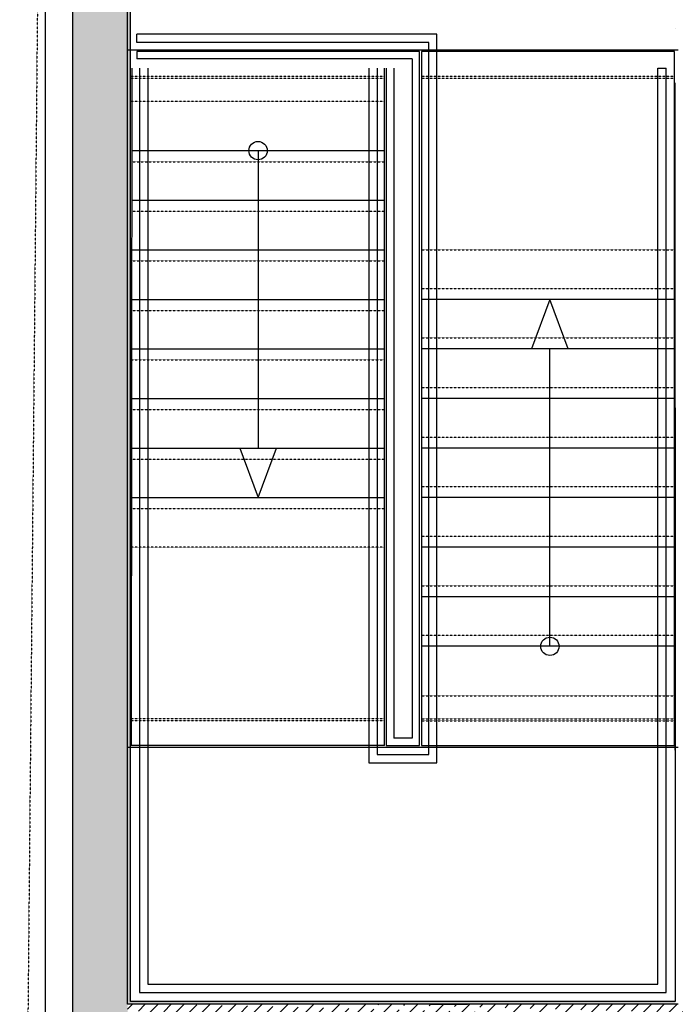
# Model space of a CAD drawing. Header units: millimetres. Extents: x -4577 to 1032787, y -66234 to 201209.
# Tile 68 of 256: x -466 to 3107, y -9384 to -4021. Entities that reach past the tile are written whole.
import ezdxf

# ---------------------------------------------------------------- set-up
doc = ezdxf.new("R2010")
doc.units = ezdxf.units.MM
for name, pattern in [('510_5_2OG_ELT_1004$0$11-07-22_DS_2OG$0$AUSGEZOGEN', [0]), ('510_5_2OG_ELT_1004$0$11-07-22_DS_2OG$0$PUNKT2_S9', [0.075, 0, -0.075]), ('510_5_2OG_ELT_1004$0$11-07-22_DS_2OG$0$STRICHLINIE_S4', [0.095, 0.06, -0.035]), ('510_5_2OG_ELT_1004$0$11-07-22_DS_2OG$0$STRICHPUNKT2_S5', [0.5, 0.35, -0.05, 0.05, -0.05])]:
    doc.linetypes.add(name, pattern=pattern)
for name, color, linetype in [('510_5_2OG_ELT_1004$0$11-07-22_DS_2OG$0$Bestand', 8, '510_5_2OG_ELT_1004$0$11-07-22_DS_2OG$0$STRICHPUNKT2_S5'), ('510_5_2OG_ELT_1004$0$11-07-22_DS_2OG$0$Fassade', 8, '510_5_2OG_ELT_1004$0$11-07-22_DS_2OG$0$AUSGEZOGEN'), ('510_5_2OG_ELT_1004$0$11-07-22_DS_2OG$0$Nichttragende_Bauteile', 8, '510_5_2OG_ELT_1004$0$11-07-22_DS_2OG$0$AUSGEZOGEN'), ('510_5_2OG_ELT_1004$0$11-07-22_DS_2OG$0$Tragende_Bauteile', 8, '510_5_2OG_ELT_1004$0$11-07-22_DS_2OG$0$AUSGEZOGEN')]:
    doc.layers.add(name, color=color, linetype=linetype)
pattern_1 = [(0, (1908.297, -66879.192), (25, 25), [12.5, -12.5]), (90, (1908.297, -66879.192), (25, 25), [12.5, -12.5])]
pattern_2 = [(45, (1895.8, -66891.69), (-70.71068, 70.71068), []), (45, (1860.44, -66856.34), (-70.71068, 70.71068), [60, -35])]

# ---------------------------------------------------------------- blocks, each defined once
blk = doc.blocks.new('510_5_2OG_ELT_1004')
at = {"layer": '510_5_2OG_ELT_1004$0$11-07-22_DS_2OG$0$Nichttragende_Bauteile', "linetype": 'Continuous'}
h = blk.add_hatch(dxfattribs=at)
h.set_pattern_fill('MUSTER_NA', color=256, scale=12.5, style=0, pattern_type=2)
h.set_pattern_definition(pattern_1)
h.paths.add_polyline_path([(121.8, -9369.1), (136.8, -9369.1), (136.8, -2799.1), (121.8, -2799.1)], flags=0)
h = blk.add_hatch(dxfattribs=at)
h.set_pattern_fill('MUSTER_NA', color=256, scale=12.5, style=0, pattern_type=2)
h.set_pattern_definition(pattern_1)
h.paths.add_polyline_path([(121.8, -9384.1), (3106.8, -9384.1), (3106.8, -9369.1), (121.8, -9369.1)], flags=0)
at = {"layer": '510_5_2OG_ELT_1004$0$11-07-22_DS_2OG$0$Tragende_Bauteile', "linetype": 'Continuous'}
h = blk.add_hatch(dxfattribs=at)
h.set_pattern_fill('SCHRAFFUR_16', color=256, scale=1000, style=0, pattern_type=2)
h.set_pattern_definition(pattern_2)
h.paths.add_polyline_path([(121.8, -14075.6), (121.8, -115.7), (-178.2, -78.9), (-178.2, -14075.6)], flags=0)
h = blk.add_hatch(dxfattribs=at)
h.set_pattern_fill('SCHRAFFUR_16', color=256, scale=1000, style=0, pattern_type=2)
h.set_pattern_definition(pattern_2)
h.paths.add_polyline_path([(121.8, -9684.1), (4971.8, -9684.1), (4971.8, -9384.1), (121.8, -9384.1)], flags=0)
at = {"layer": '510_5_2OG_ELT_1004$0$11-07-22_DS_2OG$0$Bestand', "linetype": '510_5_2OG_ELT_1004$0$11-07-22_DS_2OG$0$PUNKT2_S9'}
blk.add_line((-335.9, -372.9), (-466.3, -14225.6), dxfattribs=at)
at = {"layer": '510_5_2OG_ELT_1004$0$11-07-22_DS_2OG$0$Fassade', "linetype": '510_5_2OG_ELT_1004$0$11-07-22_DS_2OG$0$AUSGEZOGEN'}
for p, q in [((-328.2, 362.7), (-328.2, -14225.6)), ((1774.5, -9384.1), (1974.5, -9384.1))]:
    blk.add_line(p, q, dxfattribs=at)
at = {"layer": '510_5_2OG_ELT_1004$0$11-07-22_DS_2OG$0$Nichttragende_Bauteile', "linetype": '510_5_2OG_ELT_1004$0$11-07-22_DS_2OG$0$AUSGEZOGEN'}
for p, q in [((136.8, -9369.1), (136.8, -2799.1)), ((3106.8, -4069.1), (3106.8, -4069.1)), ((1807.9, -4099.1), (171.8, -4099.1)), ((171.8, -4144.1), (171.8, -4099.1)), ((1807.9, -8069.1), (1807.9, -4099.1)), ((1762.9, -4144.1), (171.8, -4144.1)), ((1762.9, -8024.1), (1762.9, -4144.1)), ((1712.9, -4194.1), (171.8, -4194.1)), ((171.8, -4194.1), (171.8, -4234.1)), ((1672.9, -4234.1), (171.8, -4234.1)), ((1672.9, -4234.1), (1672.9, -7934.1)), ((1712.9, -7974.1), (1712.9, -4194.1)), ((186.8, -4284.1), (186.8, -9319.1)), ((231.8, -4284.1), (231.8, -9274.1)), ((1436.8, -4284.1), (1436.8, -8069.1)), ((1481.8, -4284.1), (1481.8, -8024.1)), ((1531.8, -4284.1), (1531.8, -7974.1)), ((1572.9, -4284.1), (1572.9, -7934.1)), ((3011.8, -9274.1), (3011.8, -4284.1)), ((3011.8, -4284.1), (3056.8, -4284.1)), ((3056.8, -9319.1), (3056.8, -4284.1)), ((3106.8, -7999.1), (3106.8, -4365.5)), ((3106.8, -6135.6), (3106.8, -9369.1)), ((1672.9, -7934.1), (1572.9, -7934.1)), ((1531.8, -7974.1), (1712.9, -7974.1)), ((1481.8, -8024.1), (1762.9, -8024.1)), ((1436.8, -8069.1), (1807.9, -8069.1)), ((231.8, -9274.1), (3011.8, -9274.1)), ((186.8, -9319.1), (3056.8, -9319.1)), ((3106.8, -9369.1), (136.8, -9369.1))]:
    blk.add_line(p, q, dxfattribs=at)
at = {"layer": '510_5_2OG_ELT_1004$0$11-07-22_DS_2OG$0$Tragende_Bauteile', "linetype": '510_5_2OG_ELT_1004$0$11-07-22_DS_2OG$0$AUSGEZOGEN'}
for p, q in [((-178.2, -78.9), (-178.2, -14075.6)), ((121.8, -9384.1), (121.8, -2784.1)), ((121.8, -4184.1), (3121.8, -4184.1)), ((3102.9, -4194.1), (1722.9, -4194.1)), ((1722.9, -4194.1), (1722.9, -7974.1)), ((3102.9, -7974.1), (3102.9, -4194.1)), ((144.7, -4284.1), (141.8, -7974.1)), ((1521.8, -7974.1), (1521.8, -4284.1)), ((142.9, -4734.1), (1521.8, -4734.1)), ((832.9, -4734.1), (832.9, -6354.1)), ((142.9, -5004.1), (1521.8, -5004.1)), ((142.9, -5274.1), (1521.8, -5274.1)), ((142.9, -5544.1), (1521.8, -5544.1)), ((3102.9, -5544.1), (1723.6, -5544.1)), ((2423.2, -5544.1), (2323.2, -5814.1)), ((2523.2, -5814.1), (2423.2, -5544.1)), ((142.9, -5814.1), (1521.8, -5814.1)), ((3102.9, -5814.1), (1723.6, -5814.1)), ((2423.2, -7434.1), (2423.2, -5814.1)), ((142.9, -6084.1), (1521.8, -6084.1)), ((3102.9, -6084.1), (1723.6, -6084.1)), ((142.9, -6354.1), (1521.8, -6354.1)), ((732.9, -6354.1), (832.9, -6624.1)), ((832.9, -6624.1), (932.9, -6354.1)), ((3102.9, -6354.1), (1722.9, -6354.1)), ((142.9, -6624.1), (1521.8, -6624.1)), ((3102.9, -6624.1), (1723.6, -6624.1)), ((3102.9, -6894.1), (1723.6, -6894.1)), ((3102.9, -7164.1), (1723.6, -7164.1)), ((3102.9, -7434.1), (1723.6, -7434.1)), ((121.8, -7984.1), (3121.8, -7984.1)), ((1521.8, -7974.1), (141.8, -7974.1)), ((1722.9, -7974.1), (3102.9, -7974.1)), ((3121.8, -9384.1), (121.8, -9384.1))]:
    blk.add_line(p, q, dxfattribs=at)
at = {"layer": '510_5_2OG_ELT_1004$0$11-07-22_DS_2OG$0$Tragende_Bauteile', "linetype": '510_5_2OG_ELT_1004$0$11-07-22_DS_2OG$0$STRICHLINIE_S4'}
for p, q in [((141.8, -4329.1), (1521.8, -4329.1)), ((141.8, -4339.1), (1521.8, -4339.1)), ((1722.9, -4329.1), (3102.9, -4329.1)), ((1722.9, -4339.1), (3102.9, -4339.1)), ((141.8, -4464.1), (1521.8, -4464.1)), ((142.9, -4794.1), (1521.8, -4794.1)), ((142.9, -5064.1), (1521.8, -5064.1)), ((1722.9, -5274.1), (3102.9, -5274.1)), ((142.9, -5334.1), (1521.8, -5334.1)), ((1722.9, -5484.1), (3102.9, -5484.1)), ((142.9, -5604.1), (1521.8, -5604.1)), ((1722.9, -5754.1), (3102.9, -5754.1)), ((143.2, -5874.1), (1521.8, -5874.1)), ((1722.9, -6024.1), (3102.9, -6024.1)), ((142.9, -6144.1), (1521.8, -6144.1)), ((1722.9, -6294.1), (3102.9, -6294.1)), ((142.9, -6414.1), (1521.8, -6414.1)), ((1722.9, -6564.1), (1723.6, -6564.1)), ((1722.9, -6564.1), (3102.9, -6564.1)), ((142.9, -6684.1), (1521.8, -6684.1)), ((1722.9, -6834.1), (3102.9, -6834.1)), ((1521.3, -6894.1), (141.3, -6894.1)), ((1722.9, -7104.1), (3102.9, -7104.1)), ((1722.9, -7374.1), (3102.9, -7374.1)), ((1722.9, -7704.1), (3102.9, -7704.1)), ((1520.7, -7829.1), (140.7, -7829.1)), ((1722.9, -7829.1), (3102.9, -7829.1)), ((1520.7, -7839.1), (140.7, -7839.1)), ((1722.9, -7839.1), (3102.9, -7839.1))]:
    blk.add_line(p, q, dxfattribs=at)
at = {"layer": '510_5_2OG_ELT_1004$0$11-07-22_DS_2OG$0$Tragende_Bauteile', "linetype": '510_5_2OG_ELT_1004$0$11-07-22_DS_2OG$0$AUSGEZOGEN'}
for centre in [(832.9, -4734.1), (2423.2, -7434.1)]:
    blk.add_circle(centre, 50, dxfattribs=at)

msp = doc.modelspace()

# ---------------------------------------------------------------- block references
msp.add_blockref('510_5_2OG_ELT_1004', (0, -0.1))

doc.saveas('drawing.dxf')
